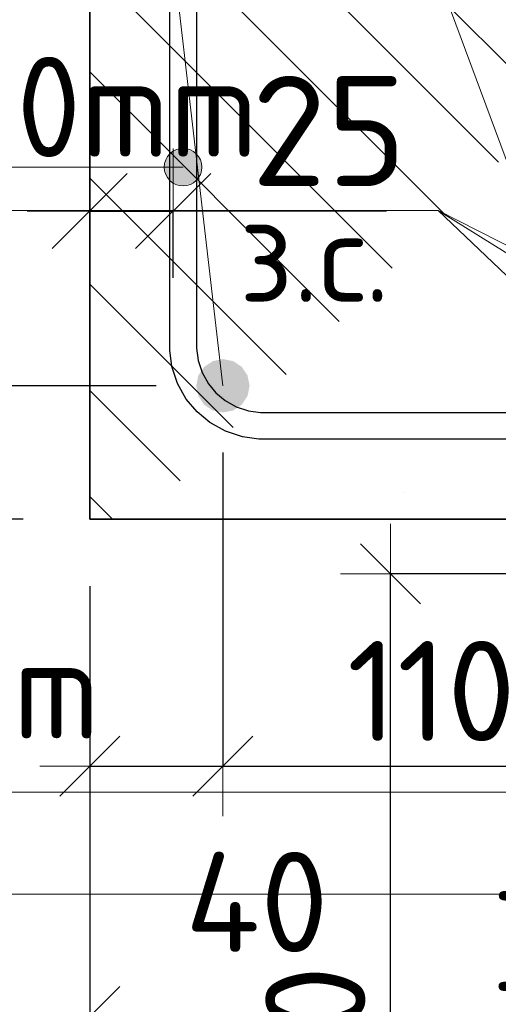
# Model space of a CAD drawing. Header units: metres. Extents: x -38 to 107, y -15 to 21.
# Tile 55 of 133: x 72.151 to 72.295, y 2.039 to 2.334. Entities that reach past the tile are written whole.
import ezdxf

# ---------------------------------------------------------------- set-up
doc = ezdxf.new("R2010")
doc.units = ezdxf.units.M
doc.header["$PDMODE"] = 65
for name, color, linetype, lineweight in [('XR$3$Арм.стержн. Хомут', 240, 'Continuous', 35), ('XR$3$Арм.стержн.горизонт. 1', 180, 'Continuous', 35), ('XR$3$Размерная линия (1)', 7, 'Continuous', 13), ('XR$3$Размерная линия_ общее', 7, 'Continuous', 13), ('XR$5$Арм.стержн. Арматура края', 96, 'Continuous', 35), ('XR$5$Арм.стержн. Доп. арматура', 180, 'Continuous', 35), ('XR$5$Размерная линия (1)', 7, 'Continuous', 13)]:
    doc.layers.add(name, color=color, linetype=linetype, lineweight=lineweight)
doc.styles.add('ISOCPEUR', font='txt')
doc.dimstyles.new('DIMSTYLE_11', dxfattribs={"dimtxt": 0.033, "dimasz": 0.0375, "dimexe": 0, "dimexo": 0, "dimgap": 0.0165, "dimtad": 2, "dimdec": 0, "dimlfac": 1000, "dimrnd": 1, "dimzin": 12, "dimdsep": 46, "dimtxsty": 'ISOCPEUR', "dimblk1": 'ALL_ML_STRICH', "dimblk2": 'ALL_ML_STRICH', "dimsah": 1, "dimcen": 0, "dimclrd": 7, "dimclre": 256, "dimclrt": 7, "dimadec": 0, "dimazin": 0, "dimtfac": 1, "dimtdec": 0, "dimtix": 1, "dimtmove": 2, "dimatfit": 3, "dimfxl": 0, "dimtvp": 1.2, "dimtzin": 0, "dimlwd": 0, "dimlwe": -3, "dimarcsym": 0})
doc.dimstyles.new('DIMSTYLE_12', dxfattribs={"dimtxt": 0.03, "dimasz": 0.03, "dimexe": 0, "dimexo": 0, "dimgap": 0.015, "dimtad": 2, "dimdec": 0, "dimlfac": 1000, "dimrnd": 1, "dimzin": 12, "dimdsep": 46, "dimtxsty": 'ISOCPEUR', "dimblk1": 'ALL_ML_STRICH', "dimblk2": 'ALL_ML_STRICH', "dimsah": 1, "dimcen": 0, "dimclrd": 7, "dimclre": 256, "dimclrt": 7, "dimadec": 0, "dimazin": 0, "dimtfac": 1, "dimtdec": 0, "dimtix": 1, "dimtmove": 2, "dimatfit": 3, "dimfxl": 0, "dimtzin": 0, "dimlwd": 0, "dimlwe": -3, "dimarcsym": 0})
doc.dimstyles.new('DIMSTYLE_23', dxfattribs={"dimtxt": 0.03, "dimasz": 0.03, "dimexe": 0, "dimexo": 0, "dimgap": 0.015, "dimtad": 2, "dimdec": 0, "dimlfac": 1000, "dimrnd": 5, "dimzin": 12, "dimdsep": 46, "dimtxsty": 'ISOCPEUR', "dimblk1": 'ALL_ML_STRICH', "dimblk2": 'ALL_ML_STRICH', "dimsah": 1, "dimcen": 0, "dimclrd": 7, "dimclre": 256, "dimclrt": 7, "dimadec": 0, "dimazin": 0, "dimtfac": 1, "dimtdec": 0, "dimtix": 1, "dimtmove": 2, "dimatfit": 3, "dimfxl": 0, "dimtvp": 1.2, "dimtzin": 0, "dimlwd": 0, "dimlwe": -3, "dimarcsym": 0})
doc.dimstyles.new('DIMSTYLE_24', dxfattribs={"dimtxt": 0.03, "dimasz": 0.03, "dimexe": 0, "dimexo": 0, "dimgap": 0.015, "dimtad": 2, "dimdec": 0, "dimlfac": 1000, "dimrnd": 5, "dimzin": 12, "dimdsep": 46, "dimtxsty": 'ISOCPEUR', "dimblk1": 'ALL_ML_STRICH', "dimblk2": 'ALL_ML_STRICH', "dimsah": 1, "dimcen": 0, "dimclrd": 7, "dimclre": 256, "dimclrt": 7, "dimadec": 0, "dimazin": 0, "dimtfac": 1, "dimtdec": 0, "dimtix": 1, "dimtmove": 2, "dimatfit": 3, "dimfxl": 0, "dimtzin": 0, "dimlwd": 0, "dimlwe": -3, "dimarcsym": 0})
doc.dimstyles.new('DIMSTYLE_32', dxfattribs={"dimtxt": 0.03, "dimasz": 0.03, "dimexe": 0, "dimexo": 0, "dimgap": 0.015, "dimtad": 0, "dimdec": 0, "dimlfac": 1000, "dimrnd": 5, "dimzin": 12, "dimdsep": 46, "dimtxsty": 'ISOCPEUR', "dimblk1": 'ALL_ML_STRICH', "dimblk2": 'ALL_ML_STRICH', "dimsah": 1, "dimcen": 0, "dimclrd": 7, "dimclre": 256, "dimclrt": 7, "dimadec": 0, "dimazin": 0, "dimtfac": 1, "dimtdec": 0, "dimtix": 1, "dimtmove": 2, "dimatfit": 3, "dimfxl": 0, "dimtvp": 1.2, "dimtzin": 0, "dimlwd": 0, "dimlwe": -3, "dimarcsym": 0})

# ---------------------------------------------------------------- blocks, each defined once
blk = doc.blocks.new('ALL_ML_STRICH')
at = {"color": 0, "linetype": 'ByBlock', "lineweight": -2}
for p, q in [((0, -0.5), (0, 0.5)), ((-0.3, -0.3), (0.3, 0.3)), ((-1, 0), (0.5, 0))]:
    blk.add_line(p, q, dxfattribs=at)
blk = doc.blocks.new('*D237')
at = {"layer": 'DEFPOINTS', "color": 7, "linetype": 'Continuous', "lineweight": 13, "transparency": 33554687}
for p in [(72.17211, 2.18403), (72.47211, 2.18403), (72.17211, 2.03505)]:
    blk.add_point(p, dxfattribs=at)
at = {"layer": 'XR$3$Размерная линия (1)', "color": 9, "linetype": 'Continuous', "lineweight": -2, "true_color": 0xc7c7c7, "transparency": 33554687}
for p, q in [((72.17211, 2.16403), (72.17211, 2.03505)), ((72.47211, 2.16403), (72.47211, 2.03505))]:
    blk.add_line(p, q, dxfattribs=at)
at = {"layer": 'XR$3$Размерная линия (1)', "color": 7, "linetype": 'Continuous', "lineweight": -2, "transparency": 33554687}
blk.add_line((72.17211, 2.03505), (72.47211, 2.03505), dxfattribs=at)
at = {"layer": 'XR$3$Размерная линия (1)', "color": 7, "linetype": 'Continuous', "lineweight": 13, "transparency": 33554687, "xscale": 0.03, "yscale": 0.03, "zscale": 0.03, "rotation": 180}
blk.add_blockref('ALL_ML_STRICH', (72.17211, 2.03505), dxfattribs=at)
at = {"layer": 'XR$3$Размерная линия (1)', "color": 7, "linetype": 'Continuous', "lineweight": 13, "transparency": 33554687, "xscale": 0.03, "yscale": 0.03, "zscale": 0.03}
blk.add_blockref('ALL_ML_STRICH', (72.47211, 2.03505), dxfattribs=at)
at = {"layer": 'XR$3$Размерная линия (1)', "color": 7, "linetype": 'Continuous', "lineweight": 13, "transparency": 33554687, "insert": (72.32361, 2.05755), "char_height": 0.03, "width": 0.09, "attachment_point": 5, "style": 'ISOCPEUR'}
blk.add_mtext('\\A1;{300}', dxfattribs=at)
blk = doc.blocks.new('*D238')
at = {"layer": 'DEFPOINTS', "color": 7, "linetype": 'Continuous', "lineweight": 13, "transparency": 33554687}
for p in [(72.21203, 2.22403), (72.17211, 2.18403), (72.17211, 2.11005)]:
    blk.add_point(p, dxfattribs=at)
at = {"layer": 'XR$3$Размерная линия (1)', "color": 9, "linetype": 'Continuous', "lineweight": -2, "true_color": 0xc7c7c7, "transparency": 33554687}
for p, q in [((72.21203, 2.20403), (72.21203, 2.11005)), ((72.17211, 2.16403), (72.17211, 2.11005))]:
    blk.add_line(p, q, dxfattribs=at)
at = {"layer": 'XR$3$Размерная линия (1)', "color": 7, "linetype": 'Continuous', "lineweight": -2, "transparency": 33554687}
blk.add_line((72.17211, 2.11005), (72.21203, 2.11005), dxfattribs=at)
at = {"layer": 'XR$3$Размерная линия (1)', "color": 7, "linetype": 'Continuous', "lineweight": 13, "transparency": 33554687, "xscale": 0.03, "yscale": 0.03, "zscale": 0.03, "rotation": 180}
blk.add_blockref('ALL_ML_STRICH', (72.17211, 2.11005), dxfattribs=at)
at = {"layer": 'XR$3$Размерная линия (1)', "color": 7, "linetype": 'Continuous', "lineweight": 13, "transparency": 33554687, "xscale": 0.03, "yscale": 0.03, "zscale": 0.03}
blk.add_blockref('ALL_ML_STRICH', (72.21203, 2.11005), dxfattribs=at)
at = {"layer": 'XR$3$Размерная линия (1)', "color": 7, "linetype": 'Continuous', "lineweight": 13, "transparency": 33554687, "insert": (72.2222, 2.06933), "char_height": 0.03, "width": 0.06, "attachment_point": 5, "style": 'ISOCPEUR'}
blk.add_mtext('\\A1;{40}', dxfattribs=at)
blk = doc.blocks.new('*D239')
at = {"layer": 'DEFPOINTS', "color": 7, "linetype": 'Continuous', "lineweight": 13, "transparency": 33554687}
for p in [(72.21203, 2.22403), (72.32203, 2.22403), (72.21203, 2.11005)]:
    blk.add_point(p, dxfattribs=at)
at = {"layer": 'XR$3$Размерная линия (1)', "color": 9, "linetype": 'Continuous', "lineweight": -2, "true_color": 0xc7c7c7, "transparency": 33554687}
for p, q in [((72.21203, 2.20403), (72.21203, 2.11005)), ((72.32203, 2.20403), (72.32203, 2.11005))]:
    blk.add_line(p, q, dxfattribs=at)
at = {"layer": 'XR$3$Размерная линия (1)', "color": 7, "linetype": 'Continuous', "lineweight": -2, "transparency": 33554687}
blk.add_line((72.21203, 2.11005), (72.32203, 2.11005), dxfattribs=at)
at = {"layer": 'XR$3$Размерная линия (1)', "color": 7, "linetype": 'Continuous', "lineweight": 13, "transparency": 33554687, "xscale": 0.03, "yscale": 0.03, "zscale": 0.03, "rotation": 180}
blk.add_blockref('ALL_ML_STRICH', (72.21203, 2.11005), dxfattribs=at)
at = {"layer": 'XR$3$Размерная линия (1)', "color": 7, "linetype": 'Continuous', "lineweight": 13, "transparency": 33554687, "xscale": 0.03, "yscale": 0.03, "zscale": 0.03}
blk.add_blockref('ALL_ML_STRICH', (72.32203, 2.11005), dxfattribs=at)
at = {"layer": 'XR$3$Размерная линия (1)', "color": 7, "linetype": 'Continuous', "lineweight": 13, "transparency": 33554687, "insert": (72.27453, 2.13255), "char_height": 0.03, "width": 0.09, "attachment_point": 5, "style": 'ISOCPEUR'}
blk.add_mtext('\\A1;{110}', dxfattribs=at)
blk = doc.blocks.new('*D242')
at = {"layer": 'DEFPOINTS', "color": 7, "linetype": 'Continuous', "lineweight": 13, "transparency": 33554687}
for p in [(72.17211, 2.2764), (72.17211, 2.24142), (72.19711, 2.23642)]:
    blk.add_point(p, dxfattribs=at)
at = {"layer": 'XR$3$Размерная линия_ общее', "color": 253, "linetype": 'Continuous', "lineweight": -2, "true_color": 0xa0a0a0, "transparency": 33554687}
for p, q in [((72.17211, 2.26142), (72.17211, 2.2764)), ((72.19711, 2.25642), (72.19711, 2.2764))]:
    blk.add_line(p, q, dxfattribs=at)
at = {"layer": 'XR$3$Размерная линия_ общее', "color": 7, "linetype": 'Continuous', "lineweight": -2, "transparency": 33554687}
blk.add_line((72.17211, 2.2764), (72.19711, 2.2764), dxfattribs=at)
at = {"layer": 'XR$3$Размерная линия_ общее', "color": 7, "linetype": 'Continuous', "lineweight": 13, "transparency": 33554687, "xscale": 0.0375, "yscale": 0.0375, "zscale": 0.0375, "rotation": 180}
blk.add_blockref('ALL_ML_STRICH', (72.17211, 2.2764), dxfattribs=at)
at = {"layer": 'XR$3$Размерная линия_ общее', "color": 7, "linetype": 'Continuous', "lineweight": 13, "transparency": 33554687, "xscale": 0.0375, "yscale": 0.0375, "zscale": 0.0375}
blk.add_blockref('ALL_ML_STRICH', (72.19711, 2.2764), dxfattribs=at)
at = {"layer": 'XR$3$Размерная линия_ общее', "color": 7, "linetype": 'Continuous', "lineweight": 13, "transparency": 33554687, "insert": (72.24383, 2.3004), "char_height": 0.033, "width": 0.066, "attachment_point": 5, "style": 'ISOCPEUR'}
blk.add_mtext('\\A1;{25}', dxfattribs=at)
at = {"layer": 'XR$3$Размерная линия_ общее', "color": 7, "linetype": 'Continuous', "lineweight": 13, "transparency": 33554687, "insert": (72.21688, 2.27619), "char_height": 0.027, "width": 0.00135, "attachment_point": 1, "line_spacing_factor": 0.60241, "style": 'ISOCPEUR'}
blk.add_mtext('з.с.', dxfattribs=at)
blk = doc.blocks.new('*D243')
at = {"layer": 'DEFPOINTS', "color": 7, "linetype": 'Continuous', "lineweight": 13, "transparency": 33554687}
for p in [(72.21203, 2.22403), (72.12431, 2.18403), (72.17211, 2.18403)]:
    blk.add_point(p, dxfattribs=at)
at = {"layer": 'XR$3$Размерная линия (1)', "color": 9, "linetype": 'Continuous', "lineweight": -2, "true_color": 0xc7c7c7, "transparency": 33554687}
for p, q in [((72.19203, 2.22403), (72.12431, 2.22403)), ((72.15211, 2.18403), (72.12431, 2.18403))]:
    blk.add_line(p, q, dxfattribs=at)
at = {"layer": 'XR$3$Размерная линия (1)', "color": 7, "linetype": 'Continuous', "lineweight": -2, "transparency": 33554687}
blk.add_line((72.12431, 2.18403), (72.12431, 2.22403), dxfattribs=at)
at = {"layer": 'XR$3$Размерная линия (1)', "color": 7, "linetype": 'Continuous', "lineweight": 13, "transparency": 33554687, "xscale": 0.03, "yscale": 0.03, "zscale": 0.03}
for p, rotation in [((72.12431, 2.22403), 90), ((72.12431, 2.18403), 270)]:
    blk.add_blockref('ALL_ML_STRICH', p, dxfattribs=dict(at, rotation=rotation))
at = {"layer": 'XR$3$Размерная линия (1)', "color": 7, "linetype": 'Continuous', "lineweight": 13, "transparency": 33554687, "insert": (72.10172, 2.14972), "char_height": 0.03, "width": 0.06, "attachment_point": 5, "rotation": 90, "style": 'ISOCPEUR'}
blk.add_mtext('\\A1;{40}', dxfattribs=at)
blk = doc.blocks.new('*D244')
at = {"layer": 'DEFPOINTS', "color": 7, "linetype": 'Continuous', "lineweight": 13, "transparency": 33554687}
for p in [(72.21203, 2.34903), (72.12431, 2.22403), (72.21203, 2.22403)]:
    blk.add_point(p, dxfattribs=at)
at = {"layer": 'XR$3$Размерная линия (1)', "color": 9, "linetype": 'Continuous', "lineweight": -2, "true_color": 0xc7c7c7, "transparency": 33554687}
for p, q in [((72.19203, 2.34903), (72.12431, 2.34903)), ((72.19203, 2.22403), (72.12431, 2.22403))]:
    blk.add_line(p, q, dxfattribs=at)
at = {"layer": 'XR$3$Размерная линия (1)', "color": 7, "linetype": 'Continuous', "lineweight": -2, "transparency": 33554687}
blk.add_line((72.12431, 2.22403), (72.12431, 2.34903), dxfattribs=at)
at = {"layer": 'XR$3$Размерная линия (1)', "color": 7, "linetype": 'Continuous', "lineweight": 13, "transparency": 33554687, "xscale": 0.03, "yscale": 0.03, "zscale": 0.03}
for p, rotation in [((72.12431, 2.34903), 90), ((72.12431, 2.22403), 270)]:
    blk.add_blockref('ALL_ML_STRICH', p, dxfattribs=dict(at, rotation=rotation))
at = {"layer": 'XR$3$Размерная линия (1)', "color": 7, "linetype": 'Continuous', "lineweight": 13, "transparency": 33554687, "insert": (72.10181, 2.29103), "char_height": 0.03, "width": 0.09, "attachment_point": 5, "rotation": 90, "style": 'ISOCPEUR'}
blk.add_mtext('\\A1;{125}', dxfattribs=at)
blk = doc.blocks.new('*D247')
at = {"layer": 'DEFPOINTS', "color": 7, "linetype": 'Continuous', "lineweight": 13, "transparency": 33554687}
for p in [(72.17211, 2.54403), (72.03736, 2.18403), (72.17211, 2.18403)]:
    blk.add_point(p, dxfattribs=at)
at = {"layer": 'XR$3$Размерная линия (1)', "color": 9, "linetype": 'Continuous', "lineweight": -2, "true_color": 0xc7c7c7, "transparency": 33554687}
for p, q in [((72.15211, 2.54403), (72.03736, 2.54403)), ((72.15211, 2.18403), (72.03736, 2.18403))]:
    blk.add_line(p, q, dxfattribs=at)
at = {"layer": 'XR$3$Размерная линия (1)', "color": 7, "linetype": 'Continuous', "lineweight": -2, "transparency": 33554687}
blk.add_line((72.03736, 2.18403), (72.03736, 2.54403), dxfattribs=at)
at = {"layer": 'XR$3$Размерная линия (1)', "color": 7, "linetype": 'Continuous', "lineweight": 13, "transparency": 33554687, "xscale": 0.03, "yscale": 0.03, "zscale": 0.03}
for p, rotation in [((72.03736, 2.54403), 90), ((72.03736, 2.18403), 270)]:
    blk.add_blockref('ALL_ML_STRICH', p, dxfattribs=dict(at, rotation=rotation))
at = {"layer": 'XR$3$Размерная линия (1)', "color": 7, "linetype": 'Continuous', "lineweight": 13, "transparency": 33554687, "insert": (72.01486, 2.36553), "char_height": 0.03, "width": 0.09, "attachment_point": 5, "rotation": 90, "style": 'ISOCPEUR'}
blk.add_mtext('\\A1;{360}', dxfattribs=at)
blk = doc.blocks.new('*D757')
at = {"layer": 'DEFPOINTS', "color": 7, "linetype": 'Continuous', "lineweight": 13, "transparency": 33554687}
for p in [(72.38258, 2.16769), (72.26224, 1.86769), (72.38255, 1.86769)]:
    blk.add_point(p, dxfattribs=at)
at = {"layer": 'XR$5$Размерная линия (1)', "color": 9, "linetype": 'Continuous', "lineweight": -2, "true_color": 0xc7c7c7, "transparency": 33554687}
for p, q in [((72.36258, 2.16769), (72.26224, 2.16769)), ((72.36255, 1.86769), (72.26224, 1.86769))]:
    blk.add_line(p, q, dxfattribs=at)
at = {"layer": 'XR$5$Размерная линия (1)', "color": 7, "linetype": 'Continuous', "lineweight": -2, "transparency": 33554687}
blk.add_line((72.26224, 1.86769), (72.26224, 2.16769), dxfattribs=at)
at = {"layer": 'XR$5$Размерная линия (1)', "color": 7, "linetype": 'Continuous', "lineweight": 13, "transparency": 33554687, "xscale": 0.03, "yscale": 0.03, "zscale": 0.03}
for p, rotation in [((72.26224, 2.16769), 90), ((72.26224, 1.86769), 270)]:
    blk.add_blockref('ALL_ML_STRICH', p, dxfattribs=dict(at, rotation=rotation))
at = {"layer": 'XR$5$Размерная линия (1)', "color": 7, "linetype": 'Continuous', "lineweight": 13, "transparency": 33554687, "insert": (72.23974, 2.01919), "char_height": 0.03, "width": 0.09, "attachment_point": 5, "rotation": 90, "style": 'ISOCPEUR'}
blk.add_mtext('\\A1;{300}', dxfattribs=at)

msp = doc.modelspace()

# ---------------------------------------------------------------- hatches: boundary and pattern name
at = {"linetype": 'Continuous', "lineweight": 13, "transparency": 33554687}
h = msp.add_hatch(dxfattribs=at)
h.set_pattern_fill('__________540', scale=0.015, style=0, pattern_type=2)
h.set_pattern_definition([(135, (0, 0), (-0.031819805, -0.031819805), [0.4, -0.05, 0, -0.05]), (135, (-0.01591, -0.01591), (-0.031819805, -0.031819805), [0.8, -0.1, 0.1, -0.1])])
h.paths.add_polyline_path([(72.47211, 2.54403), (72.17211, 2.54403), (72.17211, 2.18403), (72.47211, 2.18403)], flags=0)
at = {"layer": 'XR$3$Арм.стержн. Хомут', "linetype": 'Continuous', "lineweight": 13, "transparency": 33554687}
for points in [[(72.19523, 2.29237), (72.19726, 2.28472), (72.19726, 2.2944)], [(72.19726, 2.2944), (72.20007, 2.28393), (72.20007, 2.29518)], [(72.19726, 2.2944), (72.19726, 2.28472), (72.20007, 2.28393)], [(72.20007, 2.29518), (72.20007, 2.28393), (72.20288, 2.28472)], [(72.20007, 2.29518), (72.20288, 2.28472), (72.20288, 2.2944)], [(72.20288, 2.2944), (72.20288, 2.28472), (72.20491, 2.28675)], [(72.20288, 2.2944), (72.20491, 2.28675), (72.20491, 2.29237)], [(72.19523, 2.28675), (72.19523, 2.29237), (72.19445, 2.28956)], [(72.19523, 2.29237), (72.19523, 2.28675), (72.19726, 2.28472)], [(72.20491, 2.29237), (72.20491, 2.28675), (72.2057, 2.28956)]]:
    msp.add_hatch(color=7, dxfattribs=at).paths.add_polyline_path(points)
at = {"layer": 'XR$3$Арм.стержн.горизонт. 1', "linetype": 'Continuous', "lineweight": 50, "transparency": 33554687}
msp.add_hatch(color=7, dxfattribs=at).paths.add_polyline_path([(72.22003, 2.22403), (72.21942, 2.2271), (72.21769, 2.22969), (72.21509, 2.23142), (72.21203, 2.23203), (72.20897, 2.23142), (72.20638, 2.22969), (72.20464, 2.2271), (72.20403, 2.22403), (72.20464, 2.22097), (72.20638, 2.21838), (72.20897, 2.21664), (72.21203, 2.21603), (72.21509, 2.21664), (72.21769, 2.21838), (72.21942, 2.22097)])

# ---------------------------------------------------------------- linework, layer by layer
at = {"color": 7, "linetype": 'Continuous', "lineweight": 35, "transparency": 33554687}
for p, q in [((72.17211, 2.54403), (72.17211, 2.18403)), ((72.17211, 2.18403), (72.47211, 2.18403))]:
    msp.add_line(p, q, dxfattribs=at)
at = {"color": 7, "linetype": 'Continuous', "lineweight": 13, "transparency": 33554687}
for p, q in [((72.19711, 2.2764), (72.26111, 2.2764)), ((86.41979, 2.07171), (67.91979, 2.07171))]:
    msp.add_line(p, q, dxfattribs=at)
at = {"layer": 'XR$3$Арм.стержн. Хомут', "color": 7, "linetype": 'Continuous', "lineweight": 13, "transparency": 33554687}
for p, q in [((72.20007, 2.29518), (72.20007, 2.29518)), ((72.03758, 2.28956), (72.20007, 2.28956)), ((72.19445, 2.28956), (72.19445, 2.28956)), ((72.2057, 2.28956), (72.2057, 2.28956)), ((72.20007, 2.28393), (72.20007, 2.28393))]:
    msp.add_line(p, q, dxfattribs=at)
at = {"layer": 'XR$3$Арм.стержн. Хомут', "color": 40, "linetype": 'Continuous', "lineweight": 25, "transparency": 33554687}
for points in [[(72.42143, 2.20803), (72.22275, 2.20803), (72.21787, 2.20871), (72.21279, 2.21039), (72.20811, 2.21301), (72.20426, 2.21622), (72.20104, 2.22007), (72.19842, 2.22475), (72.19675, 2.22983), (72.19607, 2.23471), (72.19607, 2.49136)], [(72.42143, 2.20803), (72.22275, 2.20803), (72.21787, 2.20871), (72.21279, 2.21039), (72.20811, 2.21301), (72.20426, 2.21622), (72.20104, 2.22007), (72.19842, 2.22475), (72.19675, 2.22983), (72.19607, 2.23471), (72.19607, 2.49136)], [(72.20407, 2.4908), (72.20407, 2.23526), (72.20457, 2.23165), (72.20578, 2.22799), (72.20766, 2.22463), (72.20994, 2.2219), (72.21267, 2.21962), (72.21602, 2.21774), (72.21969, 2.21654), (72.2233, 2.21603), (72.42088, 2.21603)], [(72.20407, 2.4908), (72.20407, 2.23526), (72.20457, 2.23165), (72.20578, 2.22799), (72.20766, 2.22463), (72.20994, 2.2219), (72.21267, 2.21962), (72.21602, 2.21774), (72.21969, 2.21654), (72.2233, 2.21603), (72.42088, 2.21603)]]:
    msp.add_lwpolyline(points, dxfattribs=at)
at = {"layer": 'XR$3$Арм.стержн. Хомут', "color": 7, "linetype": 'Continuous', "lineweight": 13, "transparency": 33554687}
msp.add_circle((72.20007, 2.28956), 0.00563, dxfattribs=at)
at = {"layer": 'XR$3$Арм.стержн.горизонт. 1', "color": 7, "linetype": 'Continuous', "lineweight": 13, "transparency": 33554687}
for q in [(72.21203, 2.22403), (72.32203, 2.22403)]:
    msp.add_line((72.16184, 2.65643), q, dxfattribs=at)
at = {"layer": 'XR$5$Арм.стержн. Арматура края', "color": 7, "linetype": 'Continuous', "lineweight": 13, "transparency": 33554687}
for p, q in [((71.92505, 2.10226), (72.23205, 2.10226)), ((72.23205, 2.10226), (72.41255, 2.10226))]:
    msp.add_line(p, q, dxfattribs=at)
at = {"layer": 'XR$5$Арм.стержн. Доп. арматура', "color": 7, "linetype": 'Continuous', "lineweight": 13, "transparency": 33554687}
for p, q in [((71.96061, 2.27661), (72.27661, 2.27661)), ((72.27661, 2.27661), (72.52243, 2.12269)), ((72.27661, 2.27661), (72.57751, 2.12269)), ((72.27661, 2.27661), (72.43751, 2.12269))]:
    msp.add_line(p, q, dxfattribs=at)

# ---------------------------------------------------------------- texts
at = {"layer": 'XR$5$Арм.стержн. Арматура края', "color": 7, "linetype": 'Continuous', "lineweight": 25, "transparency": 33554687, "insert": (71.94505, 2.11826), "char_height": 0.03, "width": 0.2806692, "attachment_point": 7, "style": 'ISOCPEUR'}
msp.add_mtext('\\W0.92;ø10 L=1135mm ', dxfattribs=at)
at = {"layer": 'XR$5$Арм.стержн. Доп. арматура', "color": 7, "linetype": 'Continuous', "lineweight": 25, "transparency": 33554687, "insert": (71.98061, 2.29261), "char_height": 0.03, "width": 0.2899764, "attachment_point": 7, "style": 'ISOCPEUR'}
msp.add_mtext('\\W0.94;ø14 L=1760mm ', dxfattribs=at)

# ---------------------------------------------------------------- dimensions: what is measured, and where the dimension line sits
at = {"layer": 'XR$3$Размерная линия (1)', "color": 7, "linetype": 'Continuous', "lineweight": 13, "transparency": 33554687}
for base, p1, p2, dimstyle, picture, middle in [((72.03736, 2.54403), (72.15211, 2.18403), (72.15211, 2.54403), 'DIMSTYLE_24', '*D247', (72.01486, 2.36553)), ((72.12431, 2.34903), (72.19203, 2.22403), (72.19203, 2.34903), 'DIMSTYLE_24', '*D244', (72.10181, 2.29103)), ((72.12431, 2.22403), (72.15211, 2.18403), (72.19203, 2.22403), 'DIMSTYLE_23', '*D243', (72.10172, 2.14972))]:
    dim = msp.add_linear_dim(base=base, p1=p1, p2=p2, angle=90, dimstyle=dimstyle, override={"dimpost": '<>', "dimclrd": 7, "dimclre": 9, "dimclrt": 7, "dimlwd": 0, "dimlwe": 65533}, dxfattribs=at)
    dim.commit()
    dim.dimension.update_dxf_attribs({"geometry": picture, "text_midpoint": middle, "dimtype": 160})
for base, p1, p2, dimstyle, picture, middle in [((72.21203, 2.11005), (72.17211, 2.16403), (72.21203, 2.20403), 'DIMSTYLE_32', '*D238', (72.2222, 2.06933)), ((72.32203, 2.11005), (72.21203, 2.20403), (72.32203, 2.20403), 'DIMSTYLE_24', '*D239', (72.27453, 2.13255)), ((72.47211, 2.03505), (72.17211, 2.16403), (72.47211, 2.16403), 'DIMSTYLE_24', '*D237', (72.32361, 2.05755))]:
    dim = msp.add_linear_dim(base=base, p1=p1, p2=p2, dimstyle=dimstyle, override={"dimpost": '<>', "dimclrd": 7, "dimclre": 9, "dimclrt": 7, "dimlwd": 0, "dimlwe": 65533}, dxfattribs=at)
    dim.commit()
    dim.dimension.update_dxf_attribs({"geometry": picture, "text_midpoint": middle, "dimtype": 160})
at = {"layer": 'XR$3$Размерная линия_ общее', "color": 7, "linetype": 'Continuous', "lineweight": 13, "transparency": 33554687}
dim = msp.add_linear_dim(base=(72.19711, 2.2764), p1=(72.17211, 2.26142), p2=(72.19711, 2.25642), text='<>\\Xз.с.', dimstyle='DIMSTYLE_11', override={"dimpost": '<>', "dimclrd": 7, "dimclre": 253, "dimclrt": 7, "dimlwd": 0, "dimlwe": 65533}, dxfattribs=at)
dim.commit()
dim.dimension.update_dxf_attribs({"geometry": '*D242', "text_midpoint": (72.24383, 2.3004), "dimtype": 160})
at = {"layer": 'XR$5$Размерная линия (1)', "color": 7, "linetype": 'Continuous', "lineweight": 13, "transparency": 33554687}
dim = msp.add_linear_dim(base=(72.26224, 2.16769), p1=(72.36255, 1.86769), p2=(72.36258, 2.16769), angle=90, dimstyle='DIMSTYLE_12', override={"dimpost": '<>', "dimclrd": 7, "dimclre": 9, "dimclrt": 7, "dimlwd": 0, "dimlwe": 65533}, dxfattribs=at)
dim.commit()
dim.dimension.update_dxf_attribs({"geometry": '*D757', "text_midpoint": (72.23974, 2.01919), "dimtype": 160})

doc.saveas('drawing.dxf')
